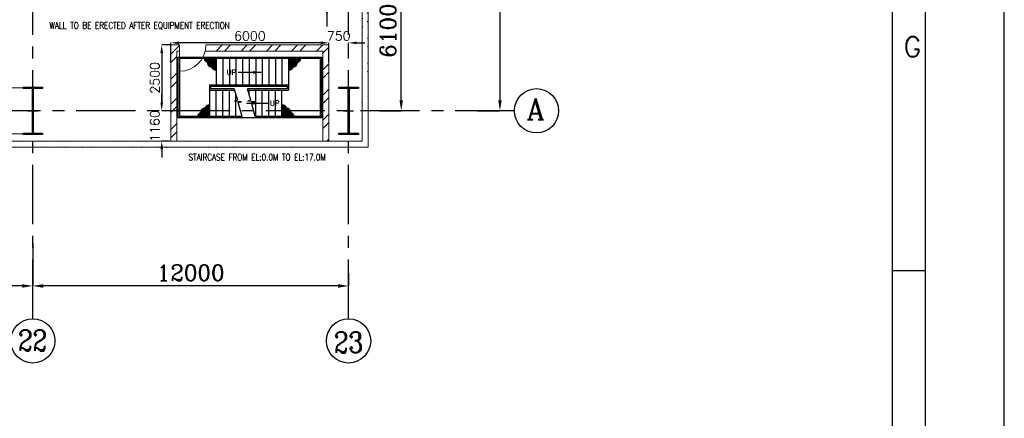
# Model space of a CAD drawing. Header units: inches. Extents: x 0 to 1544102, y -90707 to 23144100.
# Tile 90 of 155: x 259840 to 297250, y 99391 to 114546. Entities that reach past the tile are written whole.
import ezdxf
from ezdxf.enums import TextEntityAlignment as Align

# ---------------------------------------------------------------- set-up
doc = ezdxf.new("R2010")
doc.units = ezdxf.units.IN
doc.header["$LTSCALE"] = 1800
doc.header["$MEASUREMENT"] = 0
doc.linetypes.add('CENTER', pattern=[2, 1.25, -0.25, 0.25, -0.25])
doc.linetypes.add('HIDDEN', pattern=[0.375, 0.25, -0.125])
doc.layers.get('0').update_dxf_attribs({"color": 253})
for name, color, linetype in [('BRACING', 1, 'HIDDEN'), ('CEN', 2, 'CENTER'), ('COL', 1, 'Continuous'), ('FORMAT', 9, 'Continuous'), ('GRID', 251, 'CENTER'), ('STAIR', 2, 'Continuous')]:
    doc.layers.add(name, color=color, linetype=linetype)
for name, color, linetype, lineweight in [('DIM', 4, 'Continuous', 18), ('TEXT', 3, 'Continuous', 18), ('WALL', 6, 'Continuous', 18)]:
    doc.layers.add(name, color=color, linetype=linetype, lineweight=lineweight)
doc.styles.add('ROMANC', font='ROMANC.SHX')
doc.styles.add('ROMANS', font='romans.shx')
doc.styles.add('ROMANT', font='romant')
doc.linetypes.add('FENCELINE1', pattern='A,0.25,-0.1,[133,ltypeshp.shx,S=0.1,R=0,X=-0.1,Y=0],-0.1,1', length=1.45)
doc.dimstyles.new('K2', dxfattribs={"dimtxt": 600, "dimasz": 400, "dimexe": 200, "dimexo": 200, "dimgap": 200, "dimtad": 1, "dimdec": 0, "dimzin": 0, "dimdsep": 46, "dimtxsty": 'ROMANC', "dimcen": 0.09, "dimclrd": 256, "dimclrt": 4, "dimadec": 0, "dimazin": 0, "dimtfac": 1, "dimtdec": 0, "dimtofl": 0, "dimtmove": 1, "dimatfit": 3, "dimfxl": 0.18, "dimtolj": 1, "dimtzin": 0, "dimarcsym": 0})
doc.dimstyles.new('MAIN', dxfattribs={"dimtxt": 300, "dimasz": 225, "dimexe": 20, "dimexo": 20, "dimgap": 100, "dimtad": 1, "dimdec": 0, "dimzin": 0, "dimdsep": 46, "dimtxsty": 'ROMANS', "dimcen": 0.09, "dimclrd": 256, "dimclre": 9, "dimclrt": 256, "dimadec": 0, "dimazin": 0, "dimtfac": 1, "dimtdec": 0, "dimtofl": 0, "dimtmove": 0, "dimatfit": 3, "dimfxl": 0.18, "dimtolj": 1, "dimtzin": 0, "dimarcsym": 0})
doc.dimstyles.new('USER175', dxfattribs={"dimscale": 175, "dimtxt": 2, "dimasz": 1.75, "dimexe": 0, "dimexo": 0, "dimgap": 0.5, "dimtad": 1, "dimdec": 0, "dimzin": 0, "dimdsep": 46, "dimtxsty": 'ROMANS', "dimcen": 0, "dimclrd": 4, "dimclre": 4, "dimclrt": 4, "dimadec": 0, "dimazin": 0, "dimtfac": 0.09, "dimtdec": 0, "dimtix": 1, "dimtofl": 0, "dimtmove": 0, "dimatfit": 3, "dimfxl": 1, "dimtolj": 1, "dimtzin": 0, "dimarcsym": 0})
pattern_1 = [(45, (0, -2662.84), (-477.2971, 477.2971), []), (45, (318.2, -2662.84), (-477.2971, 477.2971), [])]

# ---------------------------------------------------------------- blocks, each defined once
blk = doc.blocks.new('A-ROW COLUMN')
at = {"layer": 'COL'}
h = blk.add_hatch(dxfattribs=at)
h.set_pattern_fill('ANSI31', color=256, scale=200, style=0)
h.set_pattern_definition([(45, (165226.353, 18853.894), (-17.67767, 17.67767), [])])
h.paths.add_polyline_path([(180799, 40890), (181539, 40890), (181539, 40840), (180799, 40840)])
h.paths.add_polyline_path([(181153, 42590), (181185, 42590), (181185, 40890), (181153, 40890)])
h.paths.add_polyline_path([(180799, 42640), (181539, 42640), (181539, 42590), (180799, 42590)])
blk.add_line((181169, 40840), (181169, 42640))
at = {"layer": 'CEN'}
for p, q in [((181169, 40840), (181169, 42640)), ((180977, 41740), (181360, 41740))]:
    blk.add_line(p, q, dxfattribs=at)
at = {"layer": 'COL'}
for points in [[(180799, 42640), (181539, 42640), (181539, 42590), (180799, 42590)], [(181153, 42590), (181185, 42590), (181185, 40890), (181153, 40890)], [(180799, 40890), (181539, 40890), (181539, 40840), (180799, 40840)]]:
    blk.add_lwpolyline(points, close=True, dxfattribs=at)
blk = doc.blocks.new('*D76')
at = {"layer": 'Defpoints', "color": 0, "transparency": 16777216}
for p in [(277231, 141085), (277231, 111085), (278086, 111085)]:
    blk.add_point(p, dxfattribs=at)
at = {"layer": 'DIM', "color": 0, "lineweight": -2, "transparency": 16777216}
for p, q in [((277231, 141085), (278086, 141085)), ((277231, 111085), (278086, 111085))]:
    blk.add_line(p, q, dxfattribs=at)
at = {"layer": 'DIM', "lineweight": -2, "transparency": 16777216}
blk.add_line((278086, 140685), (278086, 111485), dxfattribs=at)
at = {"layer": 'DIM', "transparency": 16777216}
for points in [[(278020, 140685), (278153, 140685), (278086, 141085)], [(278020, 111485), (278153, 111485), (278086, 111085)]]:
    blk.add_solid(points, dxfattribs=at)
at = {"layer": 'DIM', "color": 4, "transparency": 16777216, "insert": (277586, 126085), "char_height": 600, "attachment_point": 5, "rotation": 90, "style": 'ROMANC'}
blk.add_mtext('\\A1;30000', dxfattribs=at)
blk = doc.blocks.new('*D79')
at = {"layer": 'Defpoints', "color": 0, "transparency": 16777216}
for p in [(260336, 106049), (272336, 104905), (260336, 104423)]:
    blk.add_point(p, dxfattribs=at)
at = {"layer": 'DIM', "color": 0, "lineweight": -2, "transparency": 16777216}
for p, q in [((260336, 106049), (260336, 104423)), ((272336, 104905), (272336, 104423))]:
    blk.add_line(p, q, dxfattribs=at)
at = {"layer": 'DIM', "lineweight": -2, "transparency": 16777216}
blk.add_line((271936, 104423), (260736, 104423), dxfattribs=at)
at = {"layer": 'DIM', "transparency": 16777216}
for points in [[(260736, 104490), (260736, 104357), (260336, 104423)], [(271936, 104490), (271936, 104357), (272336, 104423)]]:
    blk.add_solid(points, dxfattribs=at)
at = {"layer": 'DIM', "color": 4, "transparency": 16777216, "insert": (266336, 104923), "char_height": 600, "attachment_point": 5, "style": 'ROMANC'}
blk.add_mtext('\\A1;12000', dxfattribs=at)
blk = doc.blocks.new('*D80')
at = {"layer": 'Defpoints', "color": 0, "transparency": 16777216}
for p in [(249836, 106049), (260336, 104905), (249836, 104423)]:
    blk.add_point(p, dxfattribs=at)
at = {"layer": 'DIM', "color": 0, "lineweight": -2, "transparency": 16777216}
for p, q in [((249836, 106049), (249836, 104423)), ((260336, 104905), (260336, 104423))]:
    blk.add_line(p, q, dxfattribs=at)
at = {"layer": 'DIM', "lineweight": -2, "transparency": 16777216}
blk.add_line((259936, 104423), (250236, 104423), dxfattribs=at)
at = {"layer": 'DIM', "transparency": 16777216}
for points in [[(250236, 104490), (250236, 104357), (249836, 104423)], [(259936, 104490), (259936, 104357), (260336, 104423)]]:
    blk.add_solid(points, dxfattribs=at)
at = {"layer": 'DIM', "color": 4, "transparency": 16777216, "insert": (255086, 104923), "char_height": 600, "attachment_point": 5, "style": 'ROMANC'}
blk.add_mtext('\\A1;10500', dxfattribs=at)
blk = doc.blocks.new('*D59')
at = {"layer": 'Defpoints', "color": 0, "transparency": 16777216}
for p in [(273508, 117185), (274336, 117185), (273508, 111085)]:
    blk.add_point(p, dxfattribs=at)
at = {"layer": 'DIM', "color": 0, "lineweight": -2, "transparency": 16777216}
for p, q in [((273508, 117185), (274336, 117185)), ((273508, 111085), (274336, 111085))]:
    blk.add_line(p, q, dxfattribs=at)
at = {"layer": 'DIM', "lineweight": -2, "transparency": 16777216}
blk.add_line((274336, 111485), (274336, 116785), dxfattribs=at)
at = {"layer": 'DIM', "transparency": 16777216}
for points in [[(274270, 116785), (274403, 116785), (274336, 117185)], [(274270, 111485), (274403, 111485), (274336, 111085)]]:
    blk.add_solid(points, dxfattribs=at)
at = {"layer": 'DIM', "color": 4, "transparency": 16777216, "insert": (273836, 114135), "char_height": 600, "attachment_point": 5, "rotation": 90, "style": 'ROMANC'}
blk.add_mtext('\\A1;6100', dxfattribs=at)
blk = doc.blocks.new('SHEET_A0')
at = {"layer": 'FORMAT'}
for p, q in [((1172, 170.9), (1172, 829)), ((1177, 12), (1177, 829)), ((1177, 420), (1172, 420))]:
    blk.add_line(p, q, dxfattribs=at)
blk.add_lwpolyline([(1189, 841), (0, 841), (0, 0), (1189, 0)], close=True, dxfattribs=at)
at = {"layer": 'FORMAT', "style": 'ROMANS'}
blk.add_text('G', height=3, dxfattribs=at).set_placement((1173.68, 452.56))
at = {"layer": 'FORMAT', "color": 3, "flags": 13}
for tag, height, rotation, style, p in [('DRGNO', 3.5, 180, 'ROMANT', (99.42, 824.44)), ('FILE_PATH', 2, 90, 'ROMANS', (18.35, 51.64))]:
    blk.add_attdef(tag, text='', height=height, rotation=rotation, dxfattribs=dict(at, style=style)).set_placement(p, align=Align.MIDDLE_LEFT)
for tag, height, style, p in [('DRN', 2, 'ROMANS', (1122.62, 62.51)), ('DESIGN', 2, 'ROMANS', (1122.62, 58.59)), ('CHD', 2, 'ROMANS', (1122.62, 54.43)), ('APPD', 2, 'ROMANS', (1122.62, 50.27)), ('SCALE', 2, 'ROMANS', (1088.44, 28.38)), ('DRGNO', 3.5, 'ROMANT', (1105.05, 23))]:
    blk.add_attdef(tag, text='', height=height, dxfattribs=dict(at, style=style)).set_placement(p, align=Align.MIDDLE_LEFT)
at = {"layer": 'FORMAT', "color": 3, "style": 'ROMANS', "width": 0.8, "flags": 13}
for p in [(1162.9, 62.51), (1162.9, 58.35), (1162.9, 54.19), (1162.9, 50.16)]:
    blk.add_attdef('DATE', text='', height=2, dxfattribs=at).set_placement(p, align=Align.MIDDLE_LEFT)
at = {"layer": 'FORMAT', "color": 3, "style": 'ROMANS', "flags": 13}
for tag, p in [('1', (1119.96, 13.98)), ('REV', (1156.97, 13.98))]:
    blk.add_attdef(tag, p, '', height=2, dxfattribs=at)
blk = doc.blocks.new('*D296')
at = {"layer": 'Defpoints', "color": 0, "transparency": 16777216}
for p in [(271586, 113525), (272336, 113666), (272336, 113525)]:
    blk.add_point(p, dxfattribs=at)
at = {"layer": 'DIM', "color": 4, "lineweight": -2, "transparency": 16777216}
for p, q in [((271280, 113666), (270974, 113666)), ((271586, 113525), (271586, 113666)), ((272336, 113525), (272336, 113666)), ((272642, 113666), (272949, 113666))]:
    blk.add_line(p, q, dxfattribs=at)
at = {"layer": 'DIM', "color": 4, "transparency": 16777216}
for points in [[(271280, 113717), (271280, 113614), (271586, 113666)], [(272642, 113717), (272642, 113614), (272336, 113666)]]:
    blk.add_solid(points, dxfattribs=at)
at = {"layer": 'DIM', "color": 4, "transparency": 16777216, "insert": (271961, 113928), "char_height": 350, "attachment_point": 5, "style": 'ROMANS'}
blk.add_mtext('\\A1;750', dxfattribs=at)
blk = doc.blocks.new('*D297')
at = {"layer": 'Defpoints', "color": 0, "transparency": 16777216}
for p in [(265586, 113666), (265586, 112925), (271586, 112925)]:
    blk.add_point(p, dxfattribs=at)
at = {"layer": 'DIM', "color": 4, "lineweight": -2, "transparency": 16777216}
for p, q in [((265586, 112925), (265586, 113666)), ((271280, 113666), (265892, 113666)), ((271586, 112925), (271586, 113666))]:
    blk.add_line(p, q, dxfattribs=at)
at = {"layer": 'DIM', "color": 4, "transparency": 16777216}
for points in [[(265892, 113717), (265892, 113614), (265586, 113666)], [(271280, 113717), (271280, 113614), (271586, 113666)]]:
    blk.add_solid(points, dxfattribs=at)
at = {"layer": 'DIM', "color": 4, "transparency": 16777216, "insert": (268586, 113928), "char_height": 350, "attachment_point": 5, "style": 'ROMANS'}
blk.add_mtext('\\A1;6000', dxfattribs=at)
blk = doc.blocks.new('*D298')
at = {"layer": 'Defpoints', "color": 0, "transparency": 16777216}
for p in [(265586, 113585), (265237, 111085), (265586, 111085)]:
    blk.add_point(p, dxfattribs=at)
at = {"layer": 'DIM', "color": 4, "lineweight": -2, "transparency": 16777216}
for p, q in [((265586, 113585), (265237, 113585)), ((265237, 113279), (265237, 111391)), ((265586, 111085), (265237, 111085))]:
    blk.add_line(p, q, dxfattribs=at)
at = {"layer": 'DIM', "color": 4, "transparency": 16777216}
for points in [[(265186, 113279), (265288, 113279), (265237, 113585)], [(265186, 111391), (265288, 111391), (265237, 111085)]]:
    blk.add_solid(points, dxfattribs=at)
at = {"layer": 'DIM', "color": 4, "transparency": 16777216, "insert": (264974, 112335), "char_height": 350, "attachment_point": 5, "rotation": 90, "style": 'ROMANS'}
blk.add_mtext('\\A1;2500', dxfattribs=at)
blk = doc.blocks.new('*D299')
at = {"layer": 'Defpoints', "color": 0, "transparency": 16777216}
for p in [(265586, 111085), (265237, 109925), (265513, 109925)]:
    blk.add_point(p, dxfattribs=at)
at = {"layer": 'DIM', "color": 4, "lineweight": -2, "transparency": 16777216}
for p, q in [((265237, 111391), (265237, 111697)), ((265586, 111085), (265237, 111085)), ((265513, 109925), (265237, 109925)), ((265237, 109619), (265237, 109312))]:
    blk.add_line(p, q, dxfattribs=at)
at = {"layer": 'DIM', "color": 4, "transparency": 16777216}
for points in [[(265186, 111391), (265288, 111391), (265237, 111085)], [(265186, 109619), (265288, 109619), (265237, 109925)]]:
    blk.add_solid(points, dxfattribs=at)
at = {"layer": 'DIM', "color": 4, "transparency": 16777216, "insert": (264974, 110505), "char_height": 350, "attachment_point": 5, "rotation": 90, "style": 'ROMANS'}
blk.add_mtext('\\A1;1160', dxfattribs=at)
blk = doc.blocks.new('STAIR AT A-ROW')
at = {"layer": 'STAIR'}
h = blk.add_hatch(dxfattribs=at)
h.set_pattern_fill('GRATE', color=256, scale=1500, style=0)
h.set_pattern_definition([(180, (288000.703, 26108.18), (0, 46.875), []), (90, (288000.7, 26108.18), (187.5, 1e-14), [])])
h.paths.add_polyline_path([(151469, 57144, -0.269537), (151358, 57284), (151817, 57284), (151817, 56854, -0.388318), (151644, 56956, -0.326637)])
h = blk.add_hatch(dxfattribs=at)
h.set_pattern_fill('GRATE', color=256, scale=1500, style=0)
h.set_pattern_definition([(0, (18383.73, 26108.18), (0, 46.875), []), (90, (18383.73, 26108.18), (-187.5, 1e-14), [])])
h.paths.add_polyline_path([(154915, 57144, 0.269537), (155026, 57284), (154567, 57284), (154567, 56854, 0.388318), (154740, 56956, 0.326637)])
h = blk.add_hatch(dxfattribs=at)
h.set_pattern_fill('GRATE', color=256, scale=1500, style=0)
h.set_pattern_definition([(180, (287750.703, 86259.074), (0, -46.875), []), (270, (287750.7, 86259.07), (187.5, -1e-14), [])])
h.paths.add_polyline_path([(151219, 55223, 0.269537), (151108, 55084), (151567, 55084), (151567, 55513, 0.388318), (151394, 55411, 0.326637)])
h = blk.add_hatch(dxfattribs=at)
h.set_pattern_fill('GRATE', color=256, scale=1500, style=0)
h.set_pattern_definition([(0, (18133.73, 86259.074), (0, -46.875), []), (270, (18133.73, 86259.07), (-187.5, -1e-14), [])])
h.paths.add_polyline_path([(154665, 55223, -0.269537), (154776, 55084), (154317, 55084), (154317, 55513, -0.388318), (154490, 55411, -0.326637)])
for p, q in [((154567, 57284), (150427, 57284)), ((155767, 57284), (154567, 57284)), ((152798, 55084), (150427, 55084)), ((154567, 55084), (153298, 55084)), ((155767, 55084), (154567, 55084))]:
    blk.add_line(p, q, dxfattribs=at)
at = {"layer": 'STAIR', "linetype": 'FENCELINE1', "ltscale": 0.25}
for points in [[(150377, 55034), (150377, 57334), (155817, 57334), (155817, 55034), (154567, 55034), (150377, 55034)], [(152505, 56134), (151617, 56134), (151617, 56234), (154517, 56234), (154517, 56134), (153005, 56134)]]:
    blk.add_lwpolyline(points, dxfattribs=at)
at = {"layer": 'STAIR'}
for points in [[(150427, 57284), (150427, 55084)], [(151817, 57284), (151817, 56284)], [(152067, 57284), (152067, 56284)], [(152317, 57284), (152317, 56284)], [(152567, 57284), (152567, 56284)], [(152817, 57284), (152817, 56284)], [(153067, 57284), (153067, 56284)], [(153317, 57284), (153317, 56284)], [(153567, 57284), (153567, 56284)], [(153817, 57284), (153817, 56284)], [(154067, 57284), (154067, 56284)], [(154317, 57284), (154317, 56284)], [(154567, 57284), (154567, 56084)], [(155767, 57284), (155767, 55084)], [(151567, 56284), (154567, 56284)], [(151567, 56284), (151567, 55084)], [(152798, 55084), (152656, 55610), (152783, 55640), (152515, 55666), (152633, 55698), (152505, 56134)], [(153298, 55084), (153156, 55610), (153283, 55640), (153015, 55666), (153133, 55698), (153005, 56134)], [(151567, 56084), (152520, 56084)], [(151817, 55084), (151817, 56084)], [(152067, 55084), (152067, 56084)], [(152317, 55084), (152317, 56084)], [(152567, 55084), (152567, 55923)], [(153020, 56084), (154567, 56084)], [(153067, 55923), (153067, 56084)], [(153317, 55084), (153317, 56084)], [(153567, 55084), (153567, 56084)], [(153817, 55084), (153817, 56084)], [(154067, 55084), (154067, 56084)], [(154317, 55084), (154317, 56084)], [(153067, 55661), (153067, 55680)]]:
    blk.add_lwpolyline(points, dxfattribs=at)
for centre, radius, start, end in [((151534, 57309), 178, 188.3658, 248.7051), ((154851, 57309), 178, 291.2949, 351.6342), ((151685, 57170), 217, 186.839, 259.1948), ((151787, 57000), 149, 196.9982, 281.8866), ((154598, 57000), 149, 258.1134, 343.0018), ((154699, 57170), 217, 280.8052, 353.161), ((151435, 55197), 217, 100.8052, 173.161), ((151537, 55367), 149, 78.1134, 163.0018), ((154348, 55367), 149, 16.9982, 101.8866), ((154449, 55197), 217, 6.839, 79.1948), ((151284, 55058), 178, 111.2949, 171.6342), ((154601, 55058), 178, 8.3658, 68.7051)]:
    blk.add_arc(centre, radius, start, end, dxfattribs=at)
at = {"layer": 'TEXT', "style": 'ROMANC'}
for p in [(152214, 56659), (153855, 55487)]:
    blk.add_text('UP', height=200, dxfattribs=at).set_placement(p)
at = {"layer": 'DIM'}
for points in [[(153522, 56756), (152657, 56756)], [(152968, 55584), (153833, 55584)]]:
    blk.add_leader(points, dimstyle='USER175', dxfattribs=at)

msp = doc.modelspace()

# ---------------------------------------------------------------- hatches: boundary and pattern name
h = msp.add_hatch()
h.set_pattern_fill('ANSI32', color=256, scale=1800, style=0)
h.set_pattern_definition(pattern_1)
edge = h.paths.add_edge_path()
edge.add_line((273076.2, 109694.89), (273076.2, 147929.68))
edge.add_line((272846.2, 109924.89), (272846.2, 147929.68))
h = msp.add_hatch()
h.set_pattern_fill('ANSI32', color=256, scale=1800, style=0)
h.set_pattern_definition([(45, (-141.8, -708.36), (-477.297, 477.297), []), (45, (176.4, -708.36), (-477.297, 477.297), [])])
h.paths.add_polyline_path([(265816.2, 111084.89), (265586.2, 111084.89), (265586.2, 109924.89), (265816.2, 109924.89)])
h.paths.add_polyline_path([(265816.2, 113354.89), (265916.2, 113354.89), (265916.2, 113584.89), (265586.2, 113584.89), (265586.2, 111084.89), (265816.2, 111084.89)])
h = msp.add_hatch()
h.set_pattern_fill('ANSI32', color=256, scale=1800, style=0)
h.set_pattern_definition([(45, (634672, 54974.8), (-477.2971, 477.2971), []), (45, (634990.2, 54974.8), (-477.2971, 477.2971), [])])
h.paths.add_polyline_path([(271586.2, 111084.89), (271356.2, 111084.89), (271356.2, 109924.89), (271586.2, 109924.89)])
h.paths.add_polyline_path([(266942.86, 113584.89), (266942.86, 113354.89), (271356.2, 113354.89), (271356.2, 111084.89), (271586.2, 111084.89), (271586.2, 113584.89)])
h = msp.add_hatch()
h.set_pattern_fill('ANSI32', color=256, scale=1800, style=0)
h.set_pattern_definition(pattern_1)
edge = h.paths.add_edge_path()
edge.add_line((27096.2, 109694.89), (273076.2, 109694.89))
edge.add_line((27326.2, 109924.89), (272846.2, 109924.89))

# ---------------------------------------------------------------- linework, layer by layer
for centre in [(279476.54, 111084.89), (279476.54, 111084.89), (260336.2, 102333.78), (260336.2, 102333.78), (272336.2, 102333.78), (272336.2, 102333.78)]:
    msp.add_circle(centre, 840.34)
at = {"layer": 'BRACING', "const_width": 40}
for points in [[(250206.2, 111959.89), (259966.2, 111959.89)], [(250206.2, 110209.89), (259966.2, 110209.89)]]:
    msp.add_lwpolyline(points, dxfattribs=at)
at = {"layer": 'GRID'}
for p, q in [((260336.2, 103174.13), (260336.2, 157584.89)), ((272336.2, 103174.13), (272336.2, 157584.89)), ((278636.2, 111084.89), (143536.2, 111084.89))]:
    msp.add_line(p, q, dxfattribs=at)
at = {"layer": 'WALL'}
for p, q in [((272846.2, 109924.89), (272846.2, 147929.68)), ((273076.2, 109694.89), (273076.2, 147929.68)), ((265916.2, 113584.89), (265586.2, 113584.89)), ((265586.2, 109924.89), (265586.2, 113584.89)), ((265916.2, 113354.89), (265816.2, 113354.89)), ((265816.2, 109924.89), (265816.2, 113354.89)), ((265916.2, 113584.89), (265916.2, 112584.89)), ((271356.2, 113354.89), (266889.39, 113354.89)), ((271586.2, 113584.89), (266916.2, 113584.89)), ((271356.2, 109924.89), (271356.2, 113354.89)), ((271586.2, 109924.89), (271586.2, 113584.89)), ((27096.2, 109694.89), (273076.2, 109694.89)), ((27326.2, 109924.89), (272846.2, 109924.89))]:
    msp.add_line(p, q, dxfattribs=at)
msp.add_arc((265916.2, 113584.89), 1000, 270, 0, dxfattribs=at)

# ---------------------------------------------------------------- block references
at = {"color": 161, "linetype": 'ByBlock', "xscale": 250, "yscale": 250, "zscale": 250}
msp.add_blockref('SHEET_A0', (0, 0), dxfattribs=at)
at = {"layer": 'COL'}
for p in [(79167.67, 69345.14), (91167.67, 69345.14)]:
    msp.add_blockref('A-ROW COLUMN', p, dxfattribs=at)
at = {"layer": 'STAIR'}
msp.add_blockref('STAIR AT A-ROW', (115488.98, 55786.26), dxfattribs=at)

# ---------------------------------------------------------------- texts
at = {"layer": 'TEXT', "color": 3, "style": 'ROMANS', "width": 0.8}
msp.add_text('WALL TO BE ERECTED AFTER EQUIPMENT ERECTION', height=250, dxfattribs=at).set_placement((260970.63, 114202.83))
at = {"layer": 'TEXT', "style": 'ROMANC'}
msp.add_text('A', height=800, dxfattribs=at).set_placement((279095.59, 110751.58))
at = {"layer": 'TEXT', "width": 0.8}
for s, height, style, p in [('STAIRCASE FROM EL:0.0M TO EL:17.0M', 250, 'ROMANS', (266256.55, 109192.74)), ('22', 800, 'ROMANC', (259780.53, 101951.19)), ('23', 800, 'ROMANC', (271783.75, 101884.74))]:
    msp.add_text(s, height=height, dxfattribs=dict(at, style=style)).set_placement(p)

# ---------------------------------------------------------------- dimensions: what is measured, and where the dimension line sits
at = {"layer": 'DIM'}
for base, p1, p2, angle, picture, middle in [((278086.2, 111084.89), (277230.92, 141084.89), (277230.92, 111084.89), 90, '*D76', (277586.2, 126084.89)), ((274336.2, 117184.89), (273508.03, 111084.89), (273508.03, 117184.89), 90, '*D59', (273836.2, 114134.89)), ((249836.2, 104423.43), (260336.2, 104905.1), (249836.2, 106049), 180, '*D80', (255086.2, 104923.43)), ((260336.2, 104423.43), (272336.2, 104905.1), (260336.2, 106049), 180, '*D79', (266336.2, 104923.43))]:
    dim = msp.add_linear_dim(base=base, p1=p1, p2=p2, angle=angle, dimstyle='K2', override={"dimexe": 0, "dimexo": 0}, dxfattribs=at)
    dim.commit()
    dim.dimension.update_dxf_attribs({"geometry": picture, "text_midpoint": middle})
for base, p1, p2, picture, middle in [((265586.2, 113665.52), (271586.2, 112924.89), (265586.2, 112924.89), '*D297', (268586.2, 113928.02)), ((272336.2, 113665.52), (271586.2, 113524.53), (272336.2, 113524.53), '*D296', (271961.2, 113928.02))]:
    dim = msp.add_linear_dim(base=base, p1=p1, p2=p2, dimstyle='USER175', dxfattribs=at)
    dim.commit()
    dim.dimension.update_dxf_attribs({"geometry": picture, "text_midpoint": middle})
for base, p1, p2, picture, middle in [((265236.94, 111084.89), (265586.2, 113584.89), (265586.2, 111084.89), '*D298', (264974.44, 112334.89)), ((265236.94, 109924.89), (265586.2, 111084.89), (265512.75, 109924.89), '*D299', (264974.44, 110504.89))]:
    dim = msp.add_linear_dim(base=base, p1=p1, p2=p2, angle=90, dimstyle='USER175', dxfattribs=at)
    dim.commit()
    dim.dimension.update_dxf_attribs({"geometry": picture, "text_midpoint": middle})

# ---------------------------------------------------------------- leaders
msp.add_leader([(271511.79, 115012.63), (271511.79, 114287.99)], dimstyle='MAIN', dxfattribs=at)

doc.saveas('drawing.dxf')
